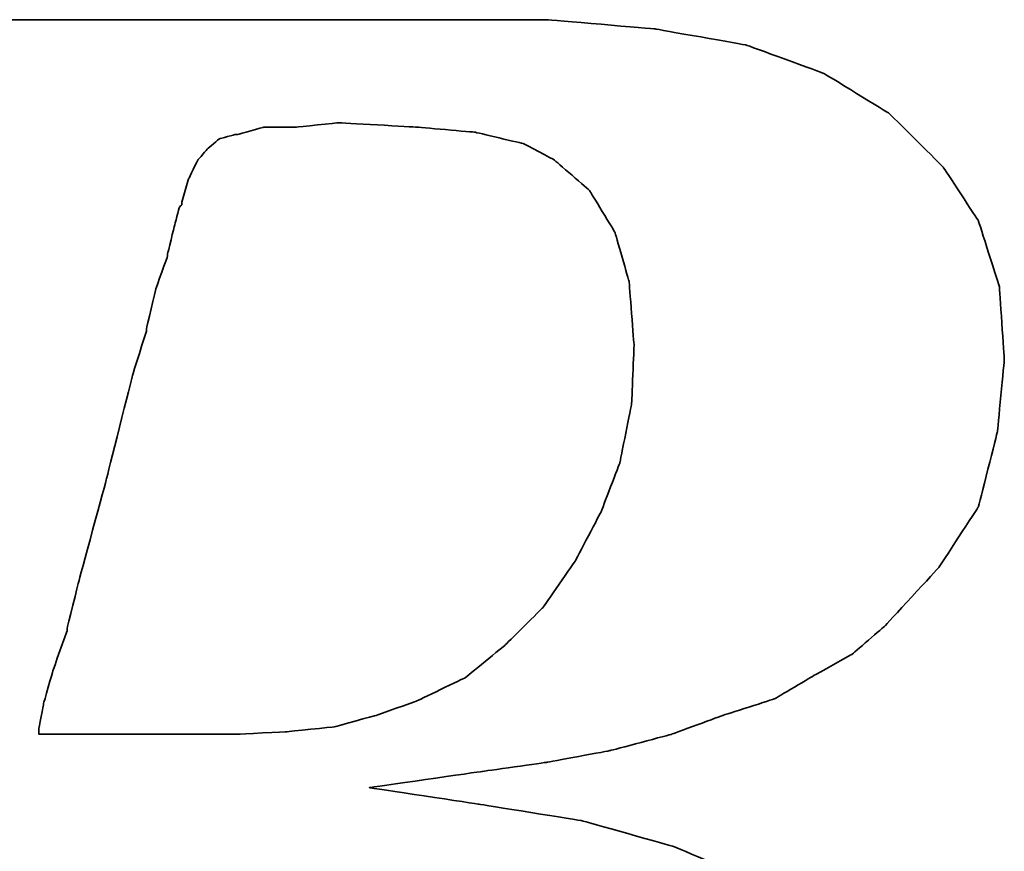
# Model space of a CAD drawing. Header units: millimetres. Extents: x 32 to 866, y -77 to 199.
# Tile 31 of 53: x 700.94 to 703.7, y -4.02 to -1.69. Entities that reach past the tile are written whole.
import ezdxf

# ---------------------------------------------------------------- set-up
doc = ezdxf.new("R2010")
doc.units = ezdxf.units.MM
doc.header["$LTSCALE"] = 0.15
doc.layers.add('DIM', color=4, linetype='CONTINUOUS')
doc.layers.add('layer 1', color=7, linetype='CONTINUOUS')

# ---------------------------------------------------------------- blocks, each defined once
blk = doc.blocks.new('TBI MOTION logo(完整正式版)')
at = {"layer": 'layer 1', "color": 22, "lineweight": 35}
for points, knots in [([(-64.65375, -6.86375), (-64.65375, -6.86375), (-64.84375, -7.29625), (-64.84375, -7.29625), (-64.84375, -7.29625), (-64.84375, -7.29625), (-64.86875, -7.34375), (-64.86875, -7.34375), (-64.86875, -7.34375), (-64.86875, -7.34375), (-64.86875, -7.36875), (-64.86875, -7.36875), (-64.86875, -7.36875), (-64.86875, -7.36875), (-65.15375, -7.65375), (-65.15375, -7.65375), (-65.15375, -7.65375), (-65.15375, -7.65375), (-65.17875, -7.65375), (-65.17875, -7.65375), (-65.17875, -7.65375), (-65.17875, -7.65375), (-65.20375, -7.67875), (-65.20375, -7.67875), (-65.20375, -7.67875), (-65.20375, -7.67875), (-65.58875, -7.87125), (-65.58875, -7.87125), (-65.58875, -7.87125), (-65.58875, -7.87125), (-65.63375, -7.87125), (-65.63375, -7.87125), (-65.63375, -7.87125), (-65.63375, -7.87125), (-65.65875, -7.89375), (-65.65875, -7.89375), (-65.65875, -7.89375), (-65.65875, -7.89375), (-66.09375, -7.94375), (-66.09375, -7.94375), (-66.09375, -7.94375), (-66.09375, -7.94375), (-66.11375, -7.94375), (-66.11375, -7.94375), (-66.11375, -7.94375), (-66.11375, -7.94375), (-66.16375, -7.94375), (-66.16375, -7.94375), (-66.16375, -7.94375), (-66.16375, -7.94375), (-66.30875, -7.94375), (-66.30875, -7.94375), (-66.30875, -7.94375), (-66.30875, -7.94375), (-66.69375, -7.94375), (-66.69375, -7.94375), (-66.69375, -7.94375), (-66.69375, -7.94375), (-67.07375, -7.94375), (-67.07375, -7.94375), (-67.07375, -7.94375), (-67.07375, -7.94375), (-67.12375, -7.94375), (-67.12375, -7.94375), (-67.12375, -7.94375), (-67.12375, -7.94375), (-67.12375, -7.96625), (-67.12375, -7.96625), (-67.12375, -7.96625), (-67.12375, -7.96625), (-67.14875, -7.99125), (-67.14875, -7.99125), (-67.14875, -7.99125), (-67.14875, -7.99125), (-67.24375, -8.34875), (-67.24375, -8.34875), (-67.24375, -8.34875), (-67.24375, -8.34875), (-67.31375, -8.68625), (-67.31375, -8.68625), (-67.31375, -8.68625), (-67.31375, -8.68625), (-67.26875, -8.68625), (-67.26875, -8.68625), (-67.26875, -8.68625), (-67.26875, -8.68625), (-67.07375, -8.68625), (-67.07375, -8.68625), (-67.07375, -8.68625), (-67.07375, -8.68625), (-66.54875, -8.68625), (-66.54875, -8.68625), (-66.54875, -8.68625), (-66.54875, -8.68625), (-65.82625, -8.68625), (-65.82625, -8.68625), (-65.82625, -8.68625), (-65.82625, -8.68625), (-65.01375, -8.68625), (-65.01375, -8.68625), (-65.01375, -8.68625), (-65.01375, -8.68625), (-64.05375, -8.68625), (-64.05375, -8.68625), (-64.05375, -8.68625), (-64.05375, -8.68625), (-62.08375, -8.68625), (-62.08375, -8.68625), (-62.08375, -8.68625), (-62.08375, -8.68625), (-60.06875, -8.68625), (-60.06875, -8.68625), (-60.06875, -8.68625), (-60.06875, -8.68625), (-59.10875, -8.68625), (-59.10875, -8.68625), (-59.10875, -8.68625), (-59.10875, -8.68625), (-58.29375, -8.68625), (-58.29375, -8.68625), (-58.29375, -8.68625), (-58.29375, -8.68625), (-57.57375, -8.68625), (-57.57375, -8.68625), (-57.57375, -8.68625), (-57.57375, -8.68625), (-57.04875, -8.68625), (-57.04875, -8.68625), (-57.04875, -8.68625), (-57.04875, -8.68625), (-56.85375, -8.68625), (-56.85375, -8.68625), (-56.85375, -8.68625), (-56.85375, -8.68625), (-56.70875, -8.68625), (-56.70875, -8.68625), (-56.70875, -8.68625), (-56.70875, -8.68625), (-56.61375, -8.68625), (-56.61375, -8.68625), (-56.61375, -8.68625), (-56.61375, -8.68625), (-56.56875, -8.68625), (-56.56875, -8.68625), (-56.56875, -8.68625), (-56.56875, -8.68625), (-55.65375, -8.63875), (-55.65375, -8.63875), (-55.65375, -8.63875), (-55.65375, -8.63875), (-54.76875, -8.51875), (-54.76875, -8.51875), (-54.76875, -8.51875), (-54.76875, -8.51875), (-53.90375, -8.30375), (-53.90375, -8.30375), (-53.90375, -8.30375), (-53.90375, -8.30375), (-53.08875, -8.03875), (-53.08875, -8.03875), (-53.08875, -8.03875), (-53.08875, -8.03875), (-52.34375, -7.65375), (-52.34375, -7.65375), (-52.34375, -7.65375), (-52.34375, -7.65375), (-51.69875, -7.29625), (-51.69875, -7.29625), (-51.69875, -7.29625), (-51.69875, -7.29625), (-51.21875, -6.91125), (-51.21875, -6.91125), (-51.21875, -6.91125), (-51.21875, -6.91125), (-50.83375, -6.50375), (-50.83375, -6.50375), (-50.83375, -6.50375), (-50.83375, -6.50375), (-50.44875, -5.94875), (-50.44875, -5.94875), (-50.44875, -5.94875), (-50.44875, -5.94875), (-50.13875, -5.30375), (-50.13875, -5.30375), (-50.13875, -5.30375), (-50.13875, -5.30375), (-49.99375, -4.65375), (-49.99375, -4.65375), (-49.99375, -4.65375), (-49.99375, -4.65375), (-49.92375, -3.98375), (-49.92375, -3.98375), (-49.92375, -3.98375), (-49.92375, -3.98375), (-49.99375, -3.19374), (-49.99375, -3.19374), (-49.99375, -3.19374), (-49.99375, -3.19374), (-50.23374, -2.44874), (-50.23374, -2.44874), (-50.23374, -2.44874), (-50.23374, -2.44874), (-50.59375, -1.87374), (-50.59375, -1.87374), (-50.59375, -1.87374), (-50.59375, -1.87374), (-51.09875, -1.31874), (-51.09875, -1.31874), (-51.09875, -1.31874), (-51.09875, -1.31874), (-51.74375, -0.81875), (-51.74375, -0.81875), (-51.74375, -0.81875), (-51.74375, -0.81875), (-52.53875, -0.48125), (-52.53875, -0.48125), (-52.53875, -0.48125), (-52.53875, -0.48125), (-53.47375, -0.21875), (-53.47375, -0.21875), (-53.47375, -0.21875), (-53.47375, -0.21875), (-54.52875, -0.04874), (-54.52875, -0.04874), (-54.52875, -0.04874), (-54.52875, -0.04874), (-55.65375, 0.12125), (-55.65375, 0.12125), (-55.65375, 0.12125), (-55.65375, 0.12125), (-54.50375, 0.28624), (-54.50375, 0.28624), (-54.50375, 0.28624), (-54.50375, 0.28624), (-53.83375, 0.38124), (-53.83375, 0.38124), (-53.83375, 0.38124), (-53.83375, 0.38124), (-53.18375, 0.50125), (-53.18375, 0.50125), (-53.18375, 0.50125), (-53.18375, 0.50125), (-52.55875, 0.66874), (-52.55875, 0.66874), (-52.55875, 0.66874), (-52.55875, 0.66874), (-52.03375, 0.86124), (-52.03375, 0.86124), (-52.03375, 0.86124), (-52.03375, 0.86124), (-51.50374, 1.03124), (-51.50374, 1.03124), (-51.50374, 1.03124), (-51.50374, 1.03124), (-51.09875, 1.27125), (-51.09875, 1.27125), (-51.09875, 1.27125), (-51.09875, 1.27125), (-50.71375, 1.48624), (-50.71375, 1.48624), (-50.71375, 1.48624), (-50.71375, 1.48624), (-50.37625, 1.77625), (-50.37625, 1.77625), (-50.37625, 1.77625), (-50.37625, 1.77625), (-49.82375, 2.37625), (-49.82375, 2.37625), (-49.82375, 2.37625), (-49.82375, 2.37625), (-49.41875, 2.99625), (-49.41875, 2.99625), (-49.41875, 2.99625), (-49.41875, 2.99625), (-49.22375, 3.76625), (-49.22375, 3.76625), (-49.22375, 3.76625), (-49.22375, 3.76625), (-49.15375, 4.50874), (-49.15375, 4.50874), (-49.15375, 4.50874), (-49.15375, 4.50874), (-49.20375, 5.25125), (-49.20375, 5.25125), (-49.20375, 5.25125), (-49.20375, 5.25125), (-49.41875, 5.92625), (-49.41875, 5.92625), (-49.41875, 5.92625), (-49.41875, 5.92625), (-49.77875, 6.47625), (-49.77875, 6.47625), (-49.77875, 6.47625), (-49.77875, 6.47625), (-50.33125, 7.02624), (-50.33125, 7.02624), (-50.33125, 7.02624), (-50.33125, 7.02624), (-51.00125, 7.43625), (-51.00125, 7.43625), (-51.00125, 7.43625), (-51.00125, 7.43625), (-51.79375, 7.72625), (-51.79375, 7.72625), (-51.79375, 7.72625), (-51.79375, 7.72625), (-52.72875, 7.89124), (-52.72875, 7.89124), (-52.72875, 7.89124), (-52.72875, 7.89124), (-53.83375, 7.98625), (-53.83375, 7.98625), (-53.83375, 7.98625), (-53.83375, 7.98625), (-53.92875, 7.98625), (-53.92875, 7.98625), (-53.92875, 7.98625), (-53.92875, 7.98625), (-54.26375, 7.98625), (-54.26375, 7.98625), (-54.26375, 7.98625), (-54.26375, 7.98625), (-54.74375, 7.98625), (-54.74375, 7.98625), (-54.74375, 7.98625), (-54.74375, 7.98625), (-55.36875, 7.98625), (-55.36875, 7.98625), (-55.36875, 7.98625), (-55.36875, 7.98625), (-56.13375, 7.98625), (-56.13375, 7.98625), (-56.13375, 7.98625), (-56.13375, 7.98625), (-56.94875, 7.98625), (-56.94875, 7.98625), (-56.94875, 7.98625), (-56.94875, 7.98625), (-58.77625, 7.98625), (-58.77625, 7.98625), (-58.77625, 7.98625), (-58.77625, 7.98625), (-60.59875, 7.98625), (-60.59875, 7.98625), (-60.59875, 7.98625), (-60.59875, 7.98625), (-61.41375, 7.98625), (-61.41375, 7.98625), (-61.41375, 7.98625), (-61.41375, 7.98625), (-62.17875, 7.98625), (-62.17875, 7.98625), (-62.17875, 7.98625), (-62.17875, 7.98625), (-62.80375, 7.98625), (-62.80375, 7.98625), (-62.80375, 7.98625), (-62.80375, 7.98625), (-63.30625, 7.98625), (-63.30625, 7.98625), (-63.30625, 7.98625), (-63.30625, 7.98625), (-63.57375, 7.98625), (-63.57375, 7.98625), (-63.57375, 7.98625), (-63.57375, 7.98625), (-63.57375, 7.96375), (-63.57375, 7.96375), (-63.57375, 7.96375), (-63.57375, 7.96375), (-63.59875, 7.94125), (-63.59875, 7.94125), (-63.59875, 7.94125), (-63.59875, 7.94125), (-63.69375, 7.55625), (-63.69375, 7.55625), (-63.69375, 7.55625), (-63.69375, 7.55625), (-63.76375, 7.24624), (-63.76375, 7.24624), (-63.76375, 7.24624), (-63.76375, 7.24624), (-63.23875, 7.24624), (-63.23875, 7.24624), (-63.23875, 7.24624), (-63.23875, 7.24624), (-62.75875, 7.24624), (-62.75875, 7.24624), (-62.75875, 7.24624), (-62.75875, 7.24624), (-62.61125, 7.24624), (-62.61125, 7.24624), (-62.61125, 7.24624), (-62.61125, 7.24624), (-62.56625, 7.24624), (-62.56625, 7.24624), (-62.56625, 7.24624), (-62.56625, 7.24624), (-62.22875, 7.24624), (-62.22875, 7.24624), (-62.22875, 7.24624), (-62.22875, 7.24624), (-62.20375, 7.24624), (-62.20375, 7.24624), (-62.20375, 7.24624), (-62.20375, 7.24624), (-62.17875, 7.21875), (-62.17875, 7.21875), (-62.17875, 7.21875), (-62.17875, 7.21875), (-61.96375, 7.17125), (-61.96375, 7.17125), (-61.96375, 7.17125), (-61.96375, 7.17125), (-61.72375, 7.12624), (-61.72375, 7.12624), (-61.72375, 7.12624), (-61.72375, 7.12624), (-61.70375, 7.12624), (-61.70375, 7.12624), (-61.70375, 7.12624), (-61.70375, 7.12624), (-61.55875, 7.07624), (-61.55875, 7.07624), (-61.55875, 7.07624), (-61.55875, 7.07624), (-61.50875, 7.07624), (-61.50875, 7.07624), (-61.50875, 7.07624), (-61.50875, 7.07624), (-61.48375, 7.02624), (-61.48375, 7.02624), (-61.48375, 7.02624), (-61.48375, 7.02624), (-61.31875, 6.83375), (-61.31875, 6.83375), (-61.31875, 6.83375), (-61.31875, 6.83375), (-61.29375, 6.81125), (-61.29375, 6.81125), (-61.29375, 6.81125), (-61.29375, 6.81125), (-61.29375, 6.78625), (-61.29375, 6.78625), (-61.29375, 6.78625), (-61.29375, 6.78625), (-61.19875, 6.50124), (-61.19875, 6.50124), (-61.19875, 6.50124), (-61.19875, 6.50124), (-61.17375, 6.45124), (-61.17375, 6.45124), (-61.17375, 6.45124), (-61.17375, 6.45124), (-61.19875, 6.40625), (-61.19875, 6.40625), (-61.19875, 6.40625), (-61.19875, 6.40625), (-61.26875, 5.99624), (-61.26875, 5.99624), (-61.26875, 5.99624), (-61.26875, 5.99624), (-61.26875, 5.85125), (-61.26875, 5.85125), (-61.26875, 5.85125), (-61.26875, 5.85125), (-61.26875, 5.82625), (-61.26875, 5.82625), (-61.26875, 5.82625), (-61.26875, 5.82625), (-61.29375, 5.80625), (-61.29375, 5.80625), (-61.29375, 5.80625), (-61.29375, 5.80625), (-61.34125, 5.66125), (-61.34125, 5.66125), (-61.34125, 5.66125), (-61.34125, 5.66125), (-61.41375, 5.44625), (-61.41375, 5.44625), (-61.41375, 5.44625), (-61.41375, 5.44625), (-61.48375, 5.15625), (-61.48375, 5.15625), (-61.48375, 5.15625), (-61.48375, 5.15625), (-61.58375, 4.82124), (-61.58375, 4.82124), (-61.58375, 4.82124), (-61.58375, 4.82124), (-61.79875, 4.00375), (-61.79875, 4.00375), (-61.79875, 4.00375), (-61.79875, 4.00375), (-62.05875, 2.99625), (-62.05875, 2.99625), (-62.05875, 2.99625), (-62.05875, 2.99625), (-62.34875, 1.91625), (-62.34875, 1.91625), (-62.34875, 1.91625), (-62.34875, 1.91625), (-62.97375, -0.41124), (-62.97375, -0.41124), (-62.97375, -0.41124), (-62.97375, -0.41124), (-63.59875, -2.75875), (-63.59875, -2.75875), (-63.59875, -2.75875), (-63.59875, -2.75875), (-63.88375, -3.86374), (-63.88375, -3.86374), (-63.88375, -3.86374), (-63.88375, -3.86374), (-64.14875, -4.82374), (-64.14875, -4.82374), (-64.14875, -4.82374), (-64.14875, -4.82374), (-64.36375, -5.64125), (-64.36375, -5.64125), (-64.36375, -5.64125), (-64.36375, -5.64125), (-64.43625, -5.97625), (-64.43625, -5.97625), (-64.43625, -5.97625), (-64.43625, -5.97625), (-64.50875, -6.28625), (-64.50875, -6.28625), (-64.50875, -6.28625), (-64.50875, -6.28625), (-64.50875, -6.30875), (-64.50875, -6.30875), (-64.50875, -6.30875), (-64.50875, -6.30875), (-64.57875, -6.50375), (-64.57875, -6.50375), (-64.57875, -6.50375), (-64.57875, -6.50375), (-64.62875, -6.69625), (-64.62875, -6.69625), (-64.62875, -6.69625), (-64.62875, -6.69625), (-64.62875, -6.76875), (-64.62875, -6.76875), (-64.62875, -6.76875), (-64.62875, -6.76875), (-64.62875, -6.81375), (-64.62875, -6.81375), (-64.62875, -6.81375), (-64.62875, -6.81375), (-64.62875, -6.83875), (-64.62875, -6.83875), (-64.62875, -6.83875), (-64.62875, -6.83875), (-64.65375, -6.86375), (-64.65375, -6.86375)], [0, 0, 0, 0, 0.00719424, 0.00719424, 0.00719424, 0.00719425, 0.01438849, 0.01438849, 0.01438849, 0.0143885, 0.02158273, 0.02158273, 0.02158273, 0.02158274, 0.02877698, 0.02877698, 0.02877698, 0.02877699, 0.03597122, 0.03597122, 0.03597122, 0.03597123, 0.04316547, 0.04316547, 0.04316547, 0.04316548, 0.05035971, 0.05035971, 0.05035971, 0.05035972, 0.05755396, 0.05755396, 0.05755396, 0.05755397, 0.0647482, 0.0647482, 0.0647482, 0.06474821, 0.07194245, 0.07194245, 0.07194245, 0.07194246, 0.07913669, 0.07913669, 0.07913669, 0.0791367, 0.08633094, 0.08633094, 0.08633094, 0.08633095, 0.09352518, 0.09352518, 0.09352518, 0.09352519, 0.10071942, 0.10071942, 0.10071942, 0.10071943, 0.10791367, 0.10791367, 0.10791367, 0.10791368, 0.11510791, 0.11510791, 0.11510791, 0.11510792, 0.12230216, 0.12230216, 0.12230216, 0.12230217, 0.1294964, 0.1294964, 0.1294964, 0.12949641, 0.13669065, 0.13669065, 0.13669065, 0.13669066, 0.14388489, 0.14388489, 0.14388489, 0.1438849, 0.15107914, 0.15107914, 0.15107914, 0.15107915, 0.15827338, 0.15827338, 0.15827338, 0.15827339, 0.16546763, 0.16546763, 0.16546763, 0.16546764, 0.17266187, 0.17266187, 0.17266187, 0.17266188, 0.17985612, 0.17985612, 0.17985612, 0.17985613, 0.18705036, 0.18705036, 0.18705036, 0.18705037, 0.1942446, 0.1942446, 0.1942446, 0.19424461, 0.20143885, 0.20143885, 0.20143885, 0.20143886, 0.20863309, 0.20863309, 0.20863309, 0.2086331, 0.21582734, 0.21582734, 0.21582734, 0.21582735, 0.22302158, 0.22302158, 0.22302158, 0.22302159, 0.23021583, 0.23021583, 0.23021583, 0.23021584, 0.23741007, 0.23741007, 0.23741007, 0.23741008, 0.24460432, 0.24460432, 0.24460432, 0.24460433, 0.25179856, 0.25179856, 0.25179856, 0.25179857, 0.25899281, 0.25899281, 0.25899281, 0.25899282, 0.26618705, 0.26618705, 0.26618705, 0.26618706, 0.27338129, 0.27338129, 0.27338129, 0.2733813, 0.28057554, 0.28057554, 0.28057554, 0.28057555, 0.28776978, 0.28776978, 0.28776978, 0.28776979, 0.29496403, 0.29496403, 0.29496403, 0.29496404, 0.30215827, 0.30215827, 0.30215827, 0.30215828, 0.30935252, 0.30935252, 0.30935252, 0.30935253, 0.31654676, 0.31654676, 0.31654676, 0.31654677, 0.32374101, 0.32374101, 0.32374101, 0.32374102, 0.33093525, 0.33093525, 0.33093525, 0.33093526, 0.3381295, 0.3381295, 0.3381295, 0.33812951, 0.34532374, 0.34532374, 0.34532374, 0.34532375, 0.35251799, 0.35251799, 0.35251799, 0.352518, 0.35971223, 0.35971223, 0.35971223, 0.35971224, 0.36690647, 0.36690647, 0.36690647, 0.36690648, 0.37410072, 0.37410072, 0.37410072, 0.37410073, 0.38129496, 0.38129496, 0.38129496, 0.38129497, 0.38848921, 0.38848921, 0.38848921, 0.38848922, 0.39568345, 0.39568345, 0.39568345, 0.39568346, 0.4028777, 0.4028777, 0.4028777, 0.40287771, 0.41007194, 0.41007194, 0.41007194, 0.41007195, 0.41726619, 0.41726619, 0.41726619, 0.4172662, 0.42446043, 0.42446043, 0.42446043, 0.42446044, 0.43165468, 0.43165468, 0.43165468, 0.43165469, 0.43884892, 0.43884892, 0.43884892, 0.43884893, 0.44604317, 0.44604317, 0.44604317, 0.44604318, 0.45323741, 0.45323741, 0.45323741, 0.45323742, 0.46043165, 0.46043165, 0.46043165, 0.46043166, 0.4676259, 0.4676259, 0.4676259, 0.46762591, 0.47482014, 0.47482014, 0.47482014, 0.47482015, 0.48201439, 0.48201439, 0.48201439, 0.4820144, 0.48920863, 0.48920863, 0.48920863, 0.48920864, 0.49640288, 0.49640288, 0.49640288, 0.49640289, 0.50359712, 0.50359712, 0.50359712, 0.50359713, 0.51079137, 0.51079137, 0.51079137, 0.51079138, 0.51798561, 0.51798561, 0.51798561, 0.51798562, 0.52517986, 0.52517986, 0.52517986, 0.52517987, 0.5323741, 0.5323741, 0.5323741, 0.53237411, 0.53956835, 0.53956835, 0.53956835, 0.53956836, 0.54676259, 0.54676259, 0.54676259, 0.5467626, 0.55395683, 0.55395683, 0.55395683, 0.55395684, 0.56115108, 0.56115108, 0.56115108, 0.56115109, 0.56834532, 0.56834532, 0.56834532, 0.56834533, 0.57553957, 0.57553957, 0.57553957, 0.57553958, 0.58273381, 0.58273381, 0.58273381, 0.58273382, 0.58992806, 0.58992806, 0.58992806, 0.58992807, 0.5971223, 0.5971223, 0.5971223, 0.59712231, 0.60431655, 0.60431655, 0.60431655, 0.60431656, 0.61151079, 0.61151079, 0.61151079, 0.6115108, 0.61870504, 0.61870504, 0.61870504, 0.61870505, 0.62589928, 0.62589928, 0.62589928, 0.62589929, 0.63309353, 0.63309353, 0.63309353, 0.63309354, 0.64028777, 0.64028777, 0.64028777, 0.64028778, 0.64748201, 0.64748201, 0.64748201, 0.64748202, 0.65467626, 0.65467626, 0.65467626, 0.65467627, 0.6618705, 0.6618705, 0.6618705, 0.66187051, 0.66906475, 0.66906475, 0.66906475, 0.66906476, 0.67625899, 0.67625899, 0.67625899, 0.676259, 0.68345324, 0.68345324, 0.68345324, 0.68345325, 0.69064748, 0.69064748, 0.69064748, 0.69064749, 0.69784173, 0.69784173, 0.69784173, 0.69784174, 0.70503597, 0.70503597, 0.70503597, 0.70503598, 0.71223022, 0.71223022, 0.71223022, 0.71223023, 0.71942446, 0.71942446, 0.71942446, 0.71942447, 0.72661871, 0.72661871, 0.72661871, 0.72661872, 0.73381295, 0.73381295, 0.73381295, 0.73381296, 0.74100719, 0.74100719, 0.74100719, 0.7410072, 0.74820144, 0.74820144, 0.74820144, 0.74820145, 0.75539568, 0.75539568, 0.75539568, 0.75539569, 0.76258993, 0.76258993, 0.76258993, 0.76258994, 0.76978417, 0.76978417, 0.76978417, 0.76978418, 0.77697842, 0.77697842, 0.77697842, 0.77697843, 0.78417266, 0.78417266, 0.78417266, 0.78417267, 0.79136691, 0.79136691, 0.79136691, 0.79136692, 0.79856115, 0.79856115, 0.79856115, 0.79856116, 0.8057554, 0.8057554, 0.8057554, 0.80575541, 0.81294964, 0.81294964, 0.81294964, 0.81294965, 0.82014388, 0.82014388, 0.82014388, 0.82014389, 0.82733813, 0.82733813, 0.82733813, 0.82733814, 0.83453237, 0.83453237, 0.83453237, 0.83453238, 0.84172662, 0.84172662, 0.84172662, 0.84172663, 0.84892086, 0.84892086, 0.84892086, 0.84892087, 0.85611511, 0.85611511, 0.85611511, 0.85611512, 0.86330935, 0.86330935, 0.86330935, 0.86330936, 0.8705036, 0.8705036, 0.8705036, 0.87050361, 0.87769784, 0.87769784, 0.87769784, 0.87769785, 0.88489209, 0.88489209, 0.88489209, 0.8848921, 0.89208633, 0.89208633, 0.89208633, 0.89208634, 0.89928058, 0.89928058, 0.89928058, 0.89928059, 0.90647482, 0.90647482, 0.90647482, 0.90647483, 0.91366906, 0.91366906, 0.91366906, 0.91366907, 0.92086331, 0.92086331, 0.92086331, 0.92086332, 0.92805755, 0.92805755, 0.92805755, 0.92805756, 0.9352518, 0.9352518, 0.9352518, 0.93525181, 0.94244604, 0.94244604, 0.94244604, 0.94244605, 0.94964029, 0.94964029, 0.94964029, 0.9496403, 0.95683453, 0.95683453, 0.95683453, 0.95683454, 0.96402878, 0.96402878, 0.96402878, 0.96402879, 0.97122302, 0.97122302, 0.97122302, 0.97122303, 0.97841727, 0.97841727, 0.97841727, 0.97841728, 0.98561151, 0.98561151, 0.98561151, 0.98561152, 0.99280576, 0.99280576, 0.99280576, 0.99280577, 1, 1, 1, 1]), ([(-57.50375, 6.35625), (-57.50375, 6.35625), (-57.57375, 6.11625), (-57.57375, 6.11625), (-57.57375, 6.11625), (-57.57375, 6.11625), (-57.57375, 6.09125), (-57.57375, 6.09125), (-57.57375, 6.09125), (-57.57375, 6.09125), (-57.59875, 6.06625), (-57.59875, 6.06625), (-57.59875, 6.06625), (-57.59875, 6.06625), (-57.64875, 5.87625), (-57.64875, 5.87625), (-57.64875, 5.87625), (-57.64875, 5.87625), (-57.71875, 5.58875), (-57.71875, 5.58875), (-57.71875, 5.58875), (-57.71875, 5.58875), (-57.71875, 5.56625), (-57.71875, 5.56625), (-57.71875, 5.56625), (-57.71875, 5.56625), (-57.83875, 5.23125), (-57.83875, 5.23125), (-57.83875, 5.23125), (-57.83875, 5.23125), (-57.93625, 4.82124), (-57.93625, 4.82124), (-57.93625, 4.82124), (-57.93625, 4.82124), (-57.93625, 4.79624), (-57.93625, 4.79624), (-57.93625, 4.79624), (-57.93625, 4.79624), (-58.07875, 4.34125), (-58.07875, 4.34125), (-58.07875, 4.34125), (-58.07875, 4.34125), (-58.34375, 3.28625), (-58.34375, 3.28625), (-58.34375, 3.28625), (-58.34375, 3.28625), (-58.62875, 2.23124), (-58.62875, 2.23124), (-58.62875, 2.23124), (-58.62875, 2.23124), (-58.74875, 1.75125), (-58.74875, 1.75125), (-58.74875, 1.75125), (-58.74875, 1.75125), (-58.74875, 1.72625), (-58.74875, 1.72625), (-58.74875, 1.72625), (-58.74875, 1.72625), (-58.89375, 1.31625), (-58.89375, 1.31625), (-58.89375, 1.31625), (-58.89375, 1.31625), (-58.98875, 0.98124), (-58.98875, 0.98124), (-58.98875, 0.98124), (-58.98875, 0.98124), (-59.03875, 0.71625), (-59.03875, 0.71625), (-59.03875, 0.71625), (-59.03875, 0.71625), (-59.03875, 0.66874), (-59.03875, 0.66874), (-59.03875, 0.66874), (-59.03875, 0.66874), (-58.91875, 0.66874), (-58.91875, 0.66874), (-58.91875, 0.66874), (-58.91875, 0.66874), (-58.53375, 0.66874), (-58.53375, 0.66874), (-58.53375, 0.66874), (-58.53375, 0.66874), (-58.10375, 0.66874), (-58.10375, 0.66874), (-58.10375, 0.66874), (-58.10375, 0.66874), (-57.66875, 0.66874), (-57.66875, 0.66874), (-57.66875, 0.66874), (-57.66875, 0.66874), (-57.33375, 0.66874), (-57.33375, 0.66874), (-57.33375, 0.66874), (-57.33375, 0.66874), (-57.09375, 0.66874), (-57.09375, 0.66874), (-57.09375, 0.66874), (-57.09375, 0.66874), (-56.99875, 0.66874), (-56.99875, 0.66874), (-56.99875, 0.66874), (-56.99875, 0.66874), (-56.49375, 0.69374), (-56.49375, 0.69374), (-56.49375, 0.69374), (-56.49375, 0.69374), (-56.01375, 0.74374), (-56.01375, 0.74374), (-56.01375, 0.74374), (-56.01375, 0.74374), (-55.58375, 0.86124), (-55.58375, 0.86124), (-55.58375, 0.86124), (-55.58375, 0.86124), (-55.17375, 1.00624), (-55.17375, 1.00624), (-55.17375, 1.00624), (-55.17375, 1.00624), (-54.67375, 1.24625), (-54.67375, 1.24625), (-54.67375, 1.24625), (-54.67375, 1.24625), (-54.26375, 1.58124), (-54.26375, 1.58124), (-54.26375, 1.58124), (-54.26375, 1.58124), (-53.87875, 1.96374), (-53.87875, 1.96374), (-53.87875, 1.96374), (-53.87875, 1.96374), (-53.54375, 2.44625), (-53.54375, 2.44625), (-53.54375, 2.44625), (-53.54375, 2.44625), (-53.27875, 2.95125), (-53.27875, 2.95125), (-53.27875, 2.95125), (-53.27875, 2.95125), (-53.08875, 3.45124), (-53.08875, 3.45124), (-53.08875, 3.45124), (-53.08875, 3.45124), (-52.96875, 4.05124), (-52.96875, 4.05124), (-52.96875, 4.05124), (-52.96875, 4.05124), (-52.94375, 4.65125), (-52.94375, 4.65125), (-52.94375, 4.65125), (-52.94375, 4.65125), (-52.99375, 5.30125), (-52.99375, 5.30125), (-52.99375, 5.30125), (-52.99375, 5.30125), (-53.13875, 5.80625), (-53.13875, 5.80625), (-53.13875, 5.80625), (-53.13875, 5.80625), (-53.39875, 6.23625), (-53.39875, 6.23625), (-53.39875, 6.23625), (-53.39875, 6.23625), (-53.75875, 6.54875), (-53.75875, 6.54875), (-53.75875, 6.54875), (-53.75875, 6.54875), (-54.07375, 6.71625), (-54.07375, 6.71625), (-54.07375, 6.71625), (-54.07375, 6.71625), (-54.57375, 6.83375), (-54.57375, 6.83375), (-54.57375, 6.83375), (-54.57375, 6.83375), (-55.17375, 6.88625), (-55.17375, 6.88625), (-55.17375, 6.88625), (-55.17375, 6.88625), (-55.96875, 6.93125), (-55.96875, 6.93125), (-55.96875, 6.93125), (-55.96875, 6.93125), (-56.39875, 6.88625), (-56.39875, 6.88625), (-56.39875, 6.88625), (-56.39875, 6.88625), (-56.42125, 6.88625), (-56.42125, 6.88625), (-56.42125, 6.88625), (-56.42125, 6.88625), (-56.73375, 6.88625), (-56.73375, 6.88625), (-56.73375, 6.88625), (-56.73375, 6.88625), (-56.99875, 6.81125), (-56.99875, 6.81125), (-56.99875, 6.81125), (-56.99875, 6.81125), (-57.02375, 6.81125), (-57.02375, 6.81125), (-57.02375, 6.81125), (-57.02375, 6.81125), (-57.18875, 6.76625), (-57.18875, 6.76625), (-57.18875, 6.76625), (-57.18875, 6.76625), (-57.30875, 6.66625), (-57.30875, 6.66625), (-57.30875, 6.66625), (-57.30875, 6.66625), (-57.40875, 6.54875), (-57.40875, 6.54875), (-57.40875, 6.54875), (-57.40875, 6.54875), (-57.50375, 6.35625), (-57.50375, 6.35625)], [0, 0, 0, 0, 0.01851852, 0.01851852, 0.01851852, 0.01851853, 0.03703704, 0.03703704, 0.03703704, 0.03703705, 0.05555556, 0.05555556, 0.05555556, 0.05555557, 0.07407407, 0.07407407, 0.07407407, 0.07407408, 0.09259259, 0.09259259, 0.09259259, 0.0925926, 0.11111111, 0.11111111, 0.11111111, 0.11111112, 0.12962963, 0.12962963, 0.12962963, 0.12962964, 0.14814815, 0.14814815, 0.14814815, 0.14814816, 0.16666667, 0.16666667, 0.16666667, 0.16666668, 0.18518519, 0.18518519, 0.18518519, 0.1851852, 0.2037037, 0.2037037, 0.2037037, 0.20370371, 0.22222222, 0.22222222, 0.22222222, 0.22222223, 0.24074074, 0.24074074, 0.24074074, 0.24074075, 0.25925926, 0.25925926, 0.25925926, 0.25925927, 0.27777778, 0.27777778, 0.27777778, 0.27777779, 0.2962963, 0.2962963, 0.2962963, 0.29629631, 0.31481481, 0.31481481, 0.31481481, 0.31481482, 0.33333333, 0.33333333, 0.33333333, 0.33333334, 0.35185185, 0.35185185, 0.35185185, 0.35185186, 0.37037037, 0.37037037, 0.37037037, 0.37037038, 0.38888889, 0.38888889, 0.38888889, 0.3888889, 0.40740741, 0.40740741, 0.40740741, 0.40740742, 0.42592593, 0.42592593, 0.42592593, 0.42592594, 0.44444444, 0.44444444, 0.44444444, 0.44444445, 0.46296296, 0.46296296, 0.46296296, 0.46296297, 0.48148148, 0.48148148, 0.48148148, 0.48148149, 0.5, 0.5, 0.5, 0.50000001, 0.51851852, 0.51851852, 0.51851852, 0.51851853, 0.53703704, 0.53703704, 0.53703704, 0.53703705, 0.55555556, 0.55555556, 0.55555556, 0.55555557, 0.57407407, 0.57407407, 0.57407407, 0.57407408, 0.59259259, 0.59259259, 0.59259259, 0.5925926, 0.61111111, 0.61111111, 0.61111111, 0.61111112, 0.62962963, 0.62962963, 0.62962963, 0.62962964, 0.64814815, 0.64814815, 0.64814815, 0.64814816, 0.66666667, 0.66666667, 0.66666667, 0.66666668, 0.68518519, 0.68518519, 0.68518519, 0.6851852, 0.7037037, 0.7037037, 0.7037037, 0.70370371, 0.72222222, 0.72222222, 0.72222222, 0.72222223, 0.74074074, 0.74074074, 0.74074074, 0.74074075, 0.75925926, 0.75925926, 0.75925926, 0.75925927, 0.77777778, 0.77777778, 0.77777778, 0.77777779, 0.7962963, 0.7962963, 0.7962963, 0.79629631, 0.81481481, 0.81481481, 0.81481481, 0.81481482, 0.83333333, 0.83333333, 0.83333333, 0.83333334, 0.85185185, 0.85185185, 0.85185185, 0.85185186, 0.87037037, 0.87037037, 0.87037037, 0.87037038, 0.88888889, 0.88888889, 0.88888889, 0.8888889, 0.90740741, 0.90740741, 0.90740741, 0.90740742, 0.92592593, 0.92592593, 0.92592593, 0.92592594, 0.94444444, 0.94444444, 0.94444444, 0.94444445, 0.96296296, 0.96296296, 0.96296296, 0.96296297, 0.98148148, 0.98148148, 0.98148148, 0.98148149, 1, 1, 1, 1])]:
    blk.add_open_spline(points, degree=3, knots=knots, dxfattribs=at)

msp = doc.modelspace()

# ---------------------------------------------------------------- block references
at = {"layer": 'DIM', "color": 0, "xscale": 0.2736514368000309, "yscale": 0.2736514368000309, "zscale": 0.2736514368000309}
msp.add_blockref('TBI MOTION logo(完整正式版)', (717.1487, -3.8744), dxfattribs=at)

doc.saveas('drawing.dxf')
